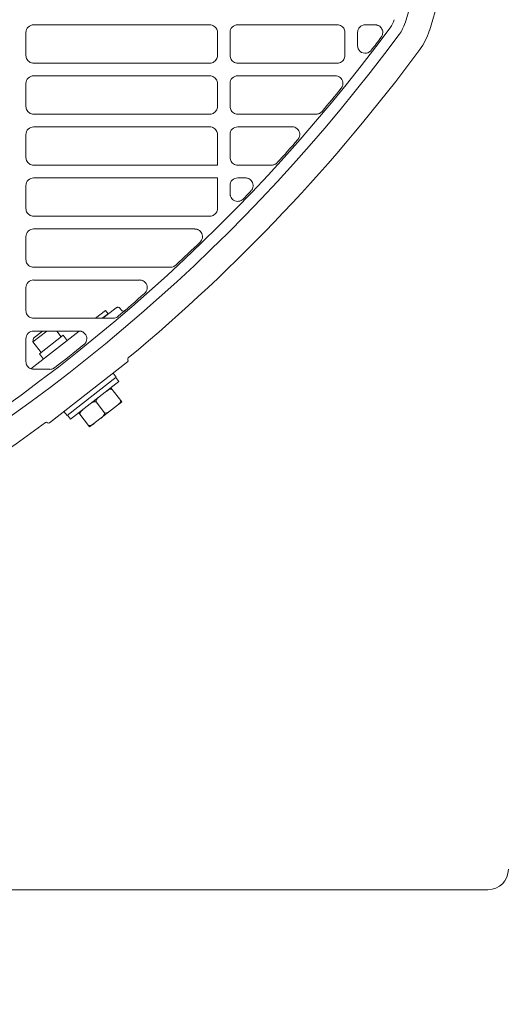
# Model space of a CAD drawing. Header units: millimetres. Extents: x -3034 to 546681, y -100001 to 133386.
# Tile 136 of 173: x 102200 to 102294, y -18414 to -18221. Entities that reach past the tile are written whole.
import ezdxf

# ---------------------------------------------------------------- set-up
doc = ezdxf.new("R2010")
doc.units = ezdxf.units.MM
doc.linetypes.add('ACAD_ISO03W100', pattern=[150, 60, -90])
doc.layers.get('Defpoints').update_dxf_attribs({"color": 252})
for name, color, linetype in [('___INST__AR_podstawy', 3, 'Continuous'), ('DETAIL', 5, 'Continuous'), ('ELEK CIENKIE', 80, 'Continuous'), ('ELEK ODGROMÓWKA', 214, 'Continuous')]:
    doc.layers.add(name, color=color, linetype=linetype)
doc.layers.add('I_WYMIARY', color=6, linetype='Continuous', lineweight=18)
doc.styles.add('DETALE1_100', font='arial.ttf', dxfattribs={"width": 0.6, "height": 200})
doc.dimstyles.new('Detale 1_100', dxfattribs={"dimscale": 0.12, "dimtxt": 250, "dimasz": 20, "dimexe": 50, "dimexo": 0, "dimgap": 30, "dimtad": 1, "dimdec": 1, "dimlfac": 0.1, "dimzin": 9, "dimdsep": 46, "dimtxsty": 'DETALE1_100', "dimblk1": 'DIM_KRESKA_', "dimblk2": 'DIM_KRESKA_', "dimsah": 1, "dimcen": 0, "dimse1": 1, "dimse2": 1, "dimclrd": 256, "dimclre": 256, "dimclrt": 256, "dimadec": 0, "dimazin": 0, "dimtfac": 0.01, "dimtdec": 1, "dimtix": 1, "dimtofl": 0, "dimtmove": 0, "dimatfit": 3, "dimfxl": 1, "dimtolj": 1, "dimtzin": 12, "dimlwd": -1, "dimarcsym": 0})

# ---------------------------------------------------------------- blocks, each defined once
blk = doc.blocks.new('iglice')
at = {"layer": 'ELEK CIENKIE', "color": 80, "linetype": 'ACAD_ISO03W100', "ltscale": 3}
blk.add_circle((-5706.4, 7322.5), 4350, dxfattribs=at)
blk = doc.blocks.new('wentDACH')
at = {"layer": 'DETAIL', "color": 8, "linetype": 'Continuous', "lineweight": 9}
for p, q in [((-83757.3, 25185.55), (-83759.19, 25179.19)), ((-83752.62, 25183.74), (-83754.42, 25177.69)), ((-83831.99, 25178.85), (-83797.46, 25178.85)), ((-83797.02, 25178.78), (-83797.23, 25178.83)), ((-83796.83, 25178.7), (-83797.02, 25178.78)), ((-83796.64, 25178.6), (-83796.83, 25178.7)), ((-83796.47, 25178.47), (-83796.64, 25178.6)), ((-83796.32, 25178.32), (-83796.47, 25178.47)), ((-83796.2, 25178.16), (-83796.32, 25178.32)), ((-83796.1, 25177.97), (-83796.2, 25178.16)), ((-83796.03, 25177.77), (-83796.1, 25177.97)), ((-83791.99, 25178.85), (-83772.46, 25178.85)), ((-83772.02, 25178.78), (-83772.23, 25178.83)), ((-83771.83, 25178.7), (-83772.02, 25178.78)), ((-83771.64, 25178.6), (-83771.83, 25178.7)), ((-83771.47, 25178.47), (-83771.64, 25178.6)), ((-83771.32, 25178.33), (-83771.47, 25178.47)), ((-83771.2, 25178.16), (-83771.32, 25178.33)), ((-83771.1, 25177.97), (-83771.2, 25178.16)), ((-83771.03, 25177.77), (-83771.1, 25177.97)), ((-83766.99, 25178.85), (-83765.04, 25178.85)), ((-83764.15, 25178.56), (-83764.36, 25178.68)), ((-83763.97, 25178.4), (-83764.15, 25178.56)), ((-83763.82, 25178.22), (-83763.97, 25178.4)), ((-83763.7, 25178.02), (-83763.82, 25178.22)), ((-83763.61, 25177.8), (-83763.7, 25178.02)), ((-83833.49, 25172.85), (-83833.49, 25177.35)), ((-83795.98, 25177.57), (-83796.03, 25177.77)), ((-83795.97, 25177.36), (-83795.98, 25177.57)), ((-83795.97, 25177.36), (-83795.97, 25172.84)), ((-83793.49, 25172.85), (-83793.49, 25177.35)), ((-83770.98, 25177.57), (-83771.03, 25177.77)), ((-83770.97, 25177.36), (-83770.98, 25177.57)), ((-83770.97, 25177.36), (-83770.97, 25172.83)), ((-83768.49, 25174.78), (-83768.49, 25177.35)), ((-83763.72, 25176.65), (-83763.63, 25176.87)), ((-83763.63, 25176.87), (-83763.57, 25177.1)), ((-83763.56, 25177.57), (-83763.61, 25177.8)), ((-83763.57, 25177.1), (-83763.54, 25177.33)), ((-83763.54, 25177.33), (-83763.56, 25177.57)), ((-83768.49, 25174.78), (-83768.46, 25174.46)), ((-83768.46, 25174.46), (-83768.36, 25174.15)), ((-83768.36, 25174.15), (-83768.19, 25173.87)), ((-83833.49, 25172.85), (-83833.48, 25172.64)), ((-83833.48, 25172.64), (-83833.43, 25172.43)), ((-83833.43, 25172.43), (-83833.36, 25172.23)), ((-83833.36, 25172.23), (-83833.26, 25172.04)), ((-83796.2, 25172.04), (-83796.1, 25172.22)), ((-83796.1, 25172.22), (-83796.02, 25172.42)), ((-83796.02, 25172.42), (-83795.98, 25172.63)), ((-83795.98, 25172.63), (-83795.97, 25172.84)), ((-83793.49, 25172.85), (-83793.48, 25172.63)), ((-83793.48, 25172.63), (-83793.43, 25172.43)), ((-83793.43, 25172.43), (-83793.36, 25172.23)), ((-83793.36, 25172.23), (-83793.26, 25172.04)), ((-83771.2, 25172.04), (-83771.1, 25172.22)), ((-83771.1, 25172.22), (-83771.02, 25172.42)), ((-83771.02, 25172.42), (-83770.98, 25172.63)), ((-83770.98, 25172.63), (-83770.97, 25172.83)), ((-83768.19, 25173.87), (-83767.97, 25173.64)), ((-83767.97, 25173.64), (-83767.71, 25173.45)), ((-83767.71, 25173.45), (-83767.41, 25173.33)), ((-83767.41, 25173.33), (-83767.09, 25173.28)), ((-83767.09, 25173.28), (-83766.77, 25173.29)), ((-83766.77, 25173.29), (-83766.46, 25173.38)), ((-83766.46, 25173.38), (-83766.17, 25173.53)), ((-83833.26, 25172.04), (-83833.14, 25171.87)), ((-83833.14, 25171.87), (-83832.99, 25171.72)), ((-83832.99, 25171.72), (-83832.82, 25171.59)), ((-83832.82, 25171.59), (-83832.64, 25171.49)), ((-83832.64, 25171.49), (-83832.44, 25171.41)), ((-83832.44, 25171.41), (-83832.23, 25171.36)), ((-83797.46, 25171.35), (-83832, 25171.35)), ((-83797.22, 25171.36), (-83797.02, 25171.41)), ((-83797.02, 25171.41), (-83796.82, 25171.49)), ((-83796.82, 25171.49), (-83796.64, 25171.59)), ((-83796.64, 25171.59), (-83796.47, 25171.72)), ((-83796.47, 25171.72), (-83796.32, 25171.87)), ((-83796.32, 25171.87), (-83796.2, 25172.04)), ((-83793.26, 25172.04), (-83793.14, 25171.87)), ((-83793.14, 25171.87), (-83792.99, 25171.72)), ((-83792.99, 25171.72), (-83792.82, 25171.59)), ((-83792.82, 25171.59), (-83792.64, 25171.49)), ((-83792.64, 25171.49), (-83792.44, 25171.41)), ((-83792.44, 25171.41), (-83792.23, 25171.36)), ((-83772.46, 25171.35), (-83792, 25171.35)), ((-83772.22, 25171.36), (-83772.02, 25171.41)), ((-83772.02, 25171.41), (-83771.82, 25171.49)), ((-83771.82, 25171.49), (-83771.64, 25171.59)), ((-83771.64, 25171.59), (-83771.47, 25171.72)), ((-83771.47, 25171.72), (-83771.32, 25171.87)), ((-83771.32, 25171.87), (-83771.2, 25172.04)), ((-83831.99, 25168.84), (-83797.46, 25168.84)), ((-83797.02, 25168.78), (-83797.23, 25168.83)), ((-83796.83, 25168.7), (-83797.02, 25168.78)), ((-83796.64, 25168.6), (-83796.83, 25168.7)), ((-83796.47, 25168.47), (-83796.64, 25168.6)), ((-83796.32, 25168.32), (-83796.47, 25168.47)), ((-83796.2, 25168.15), (-83796.32, 25168.32)), ((-83791.99, 25168.84), (-83772.86, 25168.85)), ((-83772.36, 25168.76), (-83772.62, 25168.83)), ((-83772.12, 25168.65), (-83772.36, 25168.76)), ((-83771.9, 25168.5), (-83772.12, 25168.65)), ((-83771.71, 25168.32), (-83771.9, 25168.5)), ((-83771.56, 25168.1), (-83771.71, 25168.32)), ((-83833.49, 25162.84), (-83833.49, 25167.35)), ((-83796.1, 25167.97), (-83796.2, 25168.15)), ((-83796.03, 25167.77), (-83796.1, 25167.97)), ((-83795.98, 25167.56), (-83796.03, 25167.77)), ((-83795.97, 25167.36), (-83795.98, 25167.56)), ((-83795.97, 25167.36), (-83795.97, 25162.83)), ((-83793.49, 25162.84), (-83793.49, 25167.35)), ((-83771.45, 25167.86), (-83771.56, 25168.1)), ((-83771.46, 25166.82), (-83771.39, 25167.08)), ((-83771.38, 25167.61), (-83771.45, 25167.86)), ((-83771.39, 25167.08), (-83771.36, 25167.34)), ((-83771.36, 25167.34), (-83771.38, 25167.61)), ((-83833.49, 25162.84), (-83833.48, 25162.63)), ((-83833.48, 25162.63), (-83833.43, 25162.43)), ((-83796.02, 25162.42), (-83795.98, 25162.63)), ((-83795.98, 25162.63), (-83795.97, 25162.83)), ((-83793.49, 25162.84), (-83793.48, 25162.63)), ((-83793.48, 25162.63), (-83793.43, 25162.43)), ((-83833.43, 25162.43), (-83833.36, 25162.23)), ((-83833.36, 25162.23), (-83833.26, 25162.04)), ((-83833.26, 25162.04), (-83833.14, 25161.87)), ((-83833.14, 25161.87), (-83832.99, 25161.72)), ((-83832.99, 25161.72), (-83832.82, 25161.59)), ((-83832.82, 25161.59), (-83832.64, 25161.49)), ((-83832.64, 25161.49), (-83832.44, 25161.41)), ((-83832.44, 25161.41), (-83832.23, 25161.36)), ((-83797.46, 25161.35), (-83832, 25161.35)), ((-83797.22, 25161.36), (-83797.02, 25161.41)), ((-83797.02, 25161.41), (-83796.82, 25161.49)), ((-83796.82, 25161.49), (-83796.64, 25161.59)), ((-83796.64, 25161.59), (-83796.47, 25161.72)), ((-83796.47, 25161.72), (-83796.32, 25161.87)), ((-83796.32, 25161.87), (-83796.2, 25162.04)), ((-83796.2, 25162.04), (-83796.1, 25162.22)), ((-83796.1, 25162.22), (-83796.02, 25162.42)), ((-83793.43, 25162.43), (-83793.36, 25162.23)), ((-83793.36, 25162.23), (-83793.26, 25162.04)), ((-83793.26, 25162.04), (-83793.14, 25161.87)), ((-83793.14, 25161.87), (-83792.99, 25161.72)), ((-83792.99, 25161.72), (-83792.82, 25161.59)), ((-83792.82, 25161.59), (-83792.64, 25161.49)), ((-83792.64, 25161.49), (-83792.44, 25161.41)), ((-83792.44, 25161.41), (-83792.23, 25161.36)), ((-83776.59, 25161.35), (-83792, 25161.35)), ((-83831.99, 25158.85), (-83797.46, 25158.85)), ((-83797.02, 25158.78), (-83797.23, 25158.83)), ((-83796.83, 25158.7), (-83797.02, 25158.78)), ((-83796.64, 25158.6), (-83796.83, 25158.7)), ((-83791.99, 25158.85), (-83781.31, 25158.85)), ((-83780.81, 25158.76), (-83781.06, 25158.83)), ((-83780.56, 25158.65), (-83780.81, 25158.76)), ((-83780.34, 25158.49), (-83780.56, 25158.65)), ((-83833.49, 25152.85), (-83833.49, 25157.35)), ((-83796.47, 25158.47), (-83796.64, 25158.6)), ((-83796.32, 25158.33), (-83796.47, 25158.47)), ((-83796.2, 25158.16), (-83796.32, 25158.33)), ((-83796.1, 25157.97), (-83796.2, 25158.16)), ((-83796.03, 25157.77), (-83796.1, 25157.97)), ((-83795.98, 25157.57), (-83796.03, 25157.77)), ((-83795.97, 25157.36), (-83795.98, 25157.57)), ((-83795.97, 25157.36), (-83795.97, 25151.35)), ((-83793.49, 25152.85), (-83793.49, 25157.35)), ((-83780.15, 25158.3), (-83780.34, 25158.49)), ((-83780, 25158.08), (-83780.15, 25158.3)), ((-83779.89, 25157.83), (-83780, 25158.08)), ((-83779.93, 25156.78), (-83779.85, 25157.03)), ((-83779.83, 25157.57), (-83779.89, 25157.83)), ((-83779.85, 25157.03), (-83779.81, 25157.3)), ((-83779.81, 25157.3), (-83779.83, 25157.57)), ((-83833.49, 25152.85), (-83833.48, 25152.64)), ((-83833.48, 25152.64), (-83833.43, 25152.43)), ((-83833.43, 25152.43), (-83833.36, 25152.23)), ((-83833.36, 25152.23), (-83833.26, 25152.04)), ((-83833.26, 25152.04), (-83833.14, 25151.87)), ((-83833.14, 25151.87), (-83832.99, 25151.72)), ((-83832.99, 25151.72), (-83832.82, 25151.59)), ((-83832.82, 25151.59), (-83832.64, 25151.49)), ((-83832.64, 25151.49), (-83832.44, 25151.41)), ((-83832.44, 25151.41), (-83832.23, 25151.37)), ((-83795.97, 25151.35), (-83832, 25151.35)), ((-83793.49, 25152.85), (-83793.48, 25152.63)), ((-83793.48, 25152.63), (-83793.43, 25152.43)), ((-83793.43, 25152.43), (-83793.36, 25152.23)), ((-83793.36, 25152.23), (-83793.26, 25152.04)), ((-83793.26, 25152.04), (-83793.14, 25151.87)), ((-83793.14, 25151.87), (-83792.99, 25151.72)), ((-83792.99, 25151.72), (-83792.82, 25151.59)), ((-83792.82, 25151.59), (-83792.64, 25151.49)), ((-83792.64, 25151.49), (-83792.44, 25151.41)), ((-83792.44, 25151.41), (-83792.23, 25151.36)), ((-83785.35, 25151.35), (-83792, 25151.35)), ((-83833.49, 25142.84), (-83833.49, 25147.35)), ((-83831.99, 25148.84), (-83795.97, 25148.84)), ((-83795.97, 25148.84), (-83795.97, 25142.83)), ((-83793.49, 25145.75), (-83793.49, 25147.35)), ((-83791.99, 25148.84), (-83790.46, 25148.84)), ((-83789.53, 25148.52), (-83789.74, 25148.66)), ((-83789.35, 25148.35), (-83789.53, 25148.52)), ((-83789.2, 25148.15), (-83789.35, 25148.35)), ((-83789.08, 25147.93), (-83789.2, 25148.15)), ((-83789, 25147.7), (-83789.08, 25147.93)), ((-83789.02, 25146.96), (-83788.97, 25147.2)), ((-83788.97, 25147.45), (-83789, 25147.7)), ((-83788.97, 25147.2), (-83788.97, 25147.45)), ((-83793.49, 25145.75), (-83793.49, 25145.68)), ((-83793.49, 25145.68), (-83793.48, 25145.61)), ((-83793.48, 25145.61), (-83793.48, 25145.53)), ((-83793.48, 25145.53), (-83793.46, 25145.46)), ((-83793.46, 25145.46), (-83793.45, 25145.39)), ((-83793.45, 25145.39), (-83793.43, 25145.32)), ((-83793.43, 25145.32), (-83793.41, 25145.25)), ((-83789.23, 25146.51), (-83789.1, 25146.73)), ((-83789.1, 25146.73), (-83789.02, 25146.96)), ((-83793.3, 25145.02), (-83793.16, 25144.81)), ((-83793.16, 25144.81), (-83792.99, 25144.63)), ((-83792.99, 25144.63), (-83792.78, 25144.47)), ((-83792.78, 25144.47), (-83792.56, 25144.36)), ((-83792.56, 25144.36), (-83792.31, 25144.29)), ((-83792.31, 25144.29), (-83792.06, 25144.25)), ((-83792.06, 25144.25), (-83791.81, 25144.27)), ((-83791.81, 25144.27), (-83791.56, 25144.32)), ((-83791.56, 25144.32), (-83791.33, 25144.41)), ((-83791.33, 25144.41), (-83791.11, 25144.55)), ((-83833.49, 25142.84), (-83833.48, 25142.63)), ((-83833.48, 25142.63), (-83833.43, 25142.43)), ((-83833.43, 25142.43), (-83833.36, 25142.23)), ((-83833.36, 25142.23), (-83833.26, 25142.04)), ((-83833.26, 25142.04), (-83833.14, 25141.87)), ((-83833.14, 25141.87), (-83832.99, 25141.72)), ((-83832.99, 25141.72), (-83832.82, 25141.59)), ((-83832.82, 25141.59), (-83832.64, 25141.49)), ((-83832.64, 25141.49), (-83832.44, 25141.41)), ((-83832.44, 25141.41), (-83832.23, 25141.36)), ((-83797.46, 25141.35), (-83832, 25141.35)), ((-83797.22, 25141.36), (-83797.02, 25141.41)), ((-83797.02, 25141.41), (-83796.82, 25141.49)), ((-83796.82, 25141.49), (-83796.64, 25141.59)), ((-83796.64, 25141.59), (-83796.47, 25141.72)), ((-83796.47, 25141.72), (-83796.32, 25141.87)), ((-83796.32, 25141.87), (-83796.2, 25142.04)), ((-83796.2, 25142.04), (-83796.1, 25142.22)), ((-83796.1, 25142.22), (-83796.02, 25142.42)), ((-83796.02, 25142.42), (-83795.98, 25142.63)), ((-83795.98, 25142.63), (-83795.97, 25142.83)), ((-83831.99, 25138.85), (-83800.4, 25138.85)), ((-83799.49, 25138.54), (-83799.71, 25138.68)), ((-83799.3, 25138.37), (-83799.49, 25138.54)), ((-83799.14, 25138.16), (-83799.3, 25138.37)), ((-83799.01, 25137.93), (-83799.14, 25138.16)), ((-83798.94, 25137.68), (-83799.01, 25137.93)), ((-83798.9, 25137.43), (-83798.94, 25137.68)), ((-83798.91, 25137.17), (-83798.9, 25137.43)), ((-83833.49, 25132.85), (-83833.49, 25137.35)), ((-83799.2, 25136.45), (-83799.07, 25136.67)), ((-83799.07, 25136.67), (-83798.97, 25136.91)), ((-83798.97, 25136.91), (-83798.91, 25137.17)), ((-83833.49, 25132.85), (-83833.48, 25132.64)), ((-83833.48, 25132.64), (-83833.43, 25132.43)), ((-83833.43, 25132.43), (-83833.36, 25132.23)), ((-83833.36, 25132.23), (-83833.26, 25132.04)), ((-83833.26, 25132.04), (-83833.14, 25131.87)), ((-83833.14, 25131.87), (-83832.99, 25131.72)), ((-83832.99, 25131.72), (-83832.82, 25131.59)), ((-83832.82, 25131.59), (-83832.64, 25131.49)), ((-83832.64, 25131.49), (-83832.44, 25131.41)), ((-83832.44, 25131.41), (-83832.23, 25131.37)), ((-83805.16, 25131.35), (-83832, 25131.35)), ((-83831.99, 25128.84), (-83811.22, 25128.84)), ((-83810.3, 25128.53), (-83810.52, 25128.67)), ((-83810.1, 25128.35), (-83810.3, 25128.53)), ((-83809.94, 25128.13), (-83810.1, 25128.35)), ((-83809.83, 25127.9), (-83809.94, 25128.13)), ((-83809.75, 25127.64), (-83809.83, 25127.9)), ((-83833.49, 25122.84), (-83833.49, 25127.35)), ((-83810.07, 25126.4), (-83809.92, 25126.62)), ((-83809.92, 25126.62), (-83809.81, 25126.86)), ((-83809.81, 25126.86), (-83809.74, 25127.12)), ((-83809.72, 25127.38), (-83809.75, 25127.64)), ((-83809.74, 25127.12), (-83809.72, 25127.38)), ((-83833.49, 25122.84), (-83833.48, 25122.63)), ((-83833.48, 25122.63), (-83833.43, 25122.43)), ((-83833.43, 25122.43), (-83833.36, 25122.23)), ((-83833.36, 25122.23), (-83833.26, 25122.04)), ((-83833.26, 25122.04), (-83833.14, 25121.87)), ((-83817.9, 25122.87), (-83819.85, 25121.35)), ((-83818.55, 25121.35), (-83817.41, 25122.24)), ((-83818.44, 25121.35), (-83815.79, 25123.42)), ((-83817.9, 25122.87), (-83817.41, 25122.24)), ((-83815.09, 25123.33), (-83814.79, 25122.96)), ((-83833.14, 25121.87), (-83832.99, 25121.72)), ((-83832.99, 25121.72), (-83832.82, 25121.59)), ((-83832.82, 25121.59), (-83832.64, 25121.49)), ((-83832.64, 25121.49), (-83832.44, 25121.41)), ((-83832.44, 25121.41), (-83832.23, 25121.36)), ((-83816.43, 25121.35), (-83832, 25121.35)), ((-83832.52, 25111.45), (-83823.06, 25118.84)), ((-83829.43, 25118.85), (-83832.14, 25116.73)), ((-83830.24, 25118.85), (-83832.05, 25117.43)), ((-83831.99, 25118.85), (-83823.07, 25118.85)), ((-83826.58, 25117.74), (-83827.44, 25118.85)), ((-83822.13, 25118.52), (-83822.35, 25118.67)), ((-83821.93, 25118.33), (-83822.13, 25118.52)), ((-83821.77, 25118.11), (-83821.93, 25118.33)), ((-83833.49, 25112.85), (-83833.49, 25117.35)), ((-83832.05, 25117.43), (-83832.14, 25116.73)), ((-83830.52, 25114.66), (-83832.14, 25116.73)), ((-83826.22, 25118.02), (-83830.87, 25114.38)), ((-83825.42, 25116.99), (-83826.22, 25118.02)), ((-83821.95, 25116.35), (-83821.79, 25116.57)), ((-83821.79, 25116.57), (-83821.67, 25116.81)), ((-83821.66, 25117.87), (-83821.77, 25118.11)), ((-83821.67, 25116.81), (-83821.6, 25117.07)), ((-83821.59, 25117.61), (-83821.66, 25117.87)), ((-83821.6, 25117.07), (-83821.57, 25117.34)), ((-83821.57, 25117.34), (-83821.59, 25117.61)), ((-83830.07, 25113.36), (-83830.87, 25114.38)), ((-83833.49, 25112.85), (-83833.48, 25112.64)), ((-83833.48, 25112.64), (-83833.43, 25112.43)), ((-83833.43, 25112.43), (-83833.36, 25112.23)), ((-83813.59, 25112.82), (-83828.89, 25100.87)), ((-83833.36, 25112.23), (-83833.26, 25112.04)), ((-83833.26, 25112.04), (-83833.14, 25111.87)), ((-83833.14, 25111.87), (-83832.99, 25111.72)), ((-83832.99, 25111.72), (-83832.82, 25111.59)), ((-83832.82, 25111.59), (-83832.64, 25111.49)), ((-83832.64, 25111.49), (-83832.44, 25111.41)), ((-83832.44, 25111.41), (-83832.23, 25111.37)), ((-83828.79, 25111.35), (-83832, 25111.35)), ((-83815.82, 25109.81), (-83816.43, 25110.6)), ((-83815.82, 25109.81), (-83825.43, 25102.3)), ((-83815.28, 25108.96), (-83824.74, 25101.58)), ((-83815.28, 25108.96), (-83815.9, 25109.75)), ((-83817.76, 25107.02), (-83817.67, 25107.09)), ((-83817.67, 25107.09), (-83817.58, 25107.16)), ((-83817.58, 25107.16), (-83817.49, 25107.22)), ((-83817.49, 25107.22), (-83817.39, 25107.28)), ((-83817.39, 25107.28), (-83817.29, 25107.34)), ((-83817.29, 25107.34), (-83817.19, 25107.39)), ((-83817.19, 25107.39), (-83817.08, 25107.43)), ((-83817.08, 25107.43), (-83816.97, 25107.45)), ((-83816.97, 25107.45), (-83816.86, 25107.46)), ((-83814.7, 25104.97), (-83816.86, 25107.73)), ((-83816.86, 25107.46), (-83816.74, 25107.45)), ((-83816.74, 25107.45), (-83816.64, 25107.41)), ((-83816.64, 25107.41), (-83816.55, 25107.34)), ((-83821.01, 25100.05), (-83814.7, 25104.97)), ((-83820.91, 25104.56), (-83820.82, 25104.63)), ((-83820.82, 25104.63), (-83820.73, 25104.7)), ((-83820.73, 25104.7), (-83820.64, 25104.76)), ((-83820.64, 25104.76), (-83820.54, 25104.82)), ((-83820.54, 25104.82), (-83820.44, 25104.88)), ((-83820.44, 25104.88), (-83820.34, 25104.92)), ((-83820.34, 25104.92), (-83820.23, 25104.96)), ((-83820.23, 25104.96), (-83820.12, 25104.99)), ((-83820.12, 25104.99), (-83820.01, 25105)), ((-83820.01, 25105), (-83819.9, 25104.99)), ((-83819.9, 25104.99), (-83819.79, 25104.95)), ((-83819.79, 25104.95), (-83819.7, 25104.88)), ((-83819.77, 25105.09), (-83819.75, 25105.2)), ((-83819.75, 25104.98), (-83819.77, 25105.09)), ((-83819.75, 25105.2), (-83819.71, 25105.31)), ((-83819.7, 25104.88), (-83819.75, 25104.98)), ((-83819.71, 25105.31), (-83819.66, 25105.41)), ((-83818.16, 25102.91), (-83819.7, 25104.88)), ((-83819.66, 25105.41), (-83819.59, 25105.51)), ((-83819.59, 25105.51), (-83819.52, 25105.59)), ((-83819.52, 25105.59), (-83819.45, 25105.68)), ((-83819.45, 25105.68), (-83819.36, 25105.76)), ((-83819.36, 25105.76), (-83819.28, 25105.83)), ((-83819.28, 25105.83), (-83819.19, 25105.91)), ((-83819.19, 25105.91), (-83819.1, 25105.98)), ((-83815.19, 25104.65), (-83815.27, 25104.56)), ((-83815.12, 25104.74), (-83815.19, 25104.65)), ((-83815.05, 25104.83), (-83815.12, 25104.74)), ((-83815, 25104.93), (-83815.05, 25104.83)), ((-83815.01, 25105.37), (-83814.96, 25105.27)), ((-83814.96, 25105.04), (-83815, 25104.93)), ((-83814.96, 25105.27), (-83814.94, 25105.15)), ((-83814.94, 25105.15), (-83814.96, 25105.04)), ((-83825.43, 25102.3), (-83826.05, 25103.09)), ((-83821.01, 25100.05), (-83823.16, 25102.81)), ((-83822.92, 25102.63), (-83822.9, 25102.74)), ((-83822.9, 25102.74), (-83822.86, 25102.85)), ((-83822.86, 25102.85), (-83822.81, 25102.95)), ((-83822.81, 25102.95), (-83822.75, 25103.04)), ((-83822.75, 25103.04), (-83822.68, 25103.13)), ((-83822.68, 25103.13), (-83822.6, 25103.22)), ((-83822.6, 25103.22), (-83822.52, 25103.29)), ((-83822.52, 25103.29), (-83822.43, 25103.37)), ((-83822.43, 25103.37), (-83822.34, 25103.44)), ((-83822.34, 25103.44), (-83822.26, 25103.51)), ((-83818.16, 25102.91), (-83818.11, 25102.8)), ((-83818.08, 25102.83), (-83818.16, 25102.91)), ((-83818.11, 25102.8), (-83818.1, 25102.69)), ((-83817.97, 25102.79), (-83818.08, 25102.83)), ((-83817.85, 25102.78), (-83817.97, 25102.79)), ((-83817.74, 25102.79), (-83817.85, 25102.78)), ((-83817.63, 25102.82), (-83817.74, 25102.79)), ((-83817.52, 25102.86), (-83817.63, 25102.82)), ((-83817.42, 25102.9), (-83817.52, 25102.86)), ((-83817.32, 25102.96), (-83817.42, 25102.9)), ((-83817.22, 25103.02), (-83817.32, 25102.96)), ((-83817.13, 25103.08), (-83817.22, 25103.02)), ((-83817.04, 25103.15), (-83817.13, 25103.08)), ((-83816.95, 25103.22), (-83817.04, 25103.15)), ((-83815.52, 25104.34), (-83815.61, 25104.27)), ((-83815.43, 25104.41), (-83815.52, 25104.34)), ((-83815.35, 25104.49), (-83815.43, 25104.41)), ((-83815.27, 25104.56), (-83815.35, 25104.49)), ((-83824.74, 25101.58), (-83825.35, 25102.36)), ((-83822.9, 25102.51), (-83822.92, 25102.63)), ((-83822.85, 25102.41), (-83822.9, 25102.51)), ((-83818.67, 25101.87), (-83818.76, 25101.8)), ((-83818.58, 25101.95), (-83818.67, 25101.87)), ((-83818.5, 25102.02), (-83818.58, 25101.95)), ((-83818.42, 25102.1), (-83818.5, 25102.02)), ((-83818.34, 25102.19), (-83818.42, 25102.1)), ((-83818.27, 25102.27), (-83818.34, 25102.19)), ((-83818.21, 25102.37), (-83818.27, 25102.27)), ((-83818.15, 25102.47), (-83818.21, 25102.37)), ((-83818.11, 25102.58), (-83818.15, 25102.47)), ((-83818.1, 25102.69), (-83818.11, 25102.58)), ((-83821.23, 25100.37), (-83821.31, 25100.44)), ((-83821.12, 25100.33), (-83821.23, 25100.37)), ((-83821.01, 25100.32), (-83821.12, 25100.33)), ((-83820.89, 25100.33), (-83821.01, 25100.32)), ((-83820.78, 25100.35), (-83820.89, 25100.33)), ((-83820.68, 25100.39), (-83820.78, 25100.35)), ((-83820.57, 25100.44), (-83820.68, 25100.39)), ((-83820.47, 25100.5), (-83820.57, 25100.44)), ((-83820.38, 25100.56), (-83820.47, 25100.5)), ((-83820.28, 25100.62), (-83820.38, 25100.56)), ((-83820.19, 25100.69), (-83820.28, 25100.62)), ((-83820.1, 25100.76), (-83820.19, 25100.69)), ((-83742.92, 25009.39), (-84305.37, 25009.39))]:
    blk.add_line(p, q, dxfattribs=at)
for centre, radius, start, end in [((-84034.72, 25380.09), 339.2, 273.2993, 323.4915), ((-83831.99, 25177.35), 1.5, 90.0026, 180.0425), ((-83797.46, 25177.33), 1.52, 81.0749, 89.9976), ((-83791.99, 25177.35), 1.5, 90.0025, 180.0469), ((-83772.46, 25177.33), 1.52, 81.0758, 89.9976), ((-83766.99, 25177.35), 1.5, 90.0025, 180.0496), ((-83765.04, 25177.33), 1.51, 81.0071, 89.999), ((-83765.04, 25177.34), 1.51, 71.9433, 80.9972), ((-83765.04, 25177.34), 1.5, 62.9281, 71.93), ((-83766.38, 25181.46), 5.34, 323.5569, 342.4733), ((-83766.35, 25181.44), 7.5, 323.4921, 342.5381), ((-84034.72, 25380.09), 341.4, 273.7169, 323.4915), ((-84034.69, 25380.07), 338.85, 322.5147, 323.063), ((-83765.06, 25177.36), 1.52, 323.0642, 332.0407), ((-83766.35, 25181.44), 12.5, 323.492, 342.5382), ((-84034.72, 25380.09), 346.4, 309.7024, 323.4915), ((-83767.02, 25174.79), 1.52, 303.634, 313.1163), ((-83767.02, 25174.8), 1.53, 313.1305, 322.5096), ((-83832, 25172.84), 1.49, 261.0299, 269.9972), ((-83797.46, 25172.85), 1.51, 270.0006, 278.9324), ((-83792, 25172.84), 1.49, 261.0271, 269.9972), ((-83772.46, 25172.85), 1.51, 270.0006, 278.9316), ((-83831.99, 25167.35), 1.5, 90.0037, 180.0393), ((-83797.46, 25167.33), 1.52, 81.0762, 89.9986), ((-83791.99, 25167.35), 1.5, 90.0036, 180.0438), ((-83772.86, 25167.33), 1.52, 80.8599, 89.9998), ((-84034.69, 25380.08), 338.85, 319.9145, 320.907), ((-83772.88, 25167.36), 1.52, 320.9084, 330.0336), ((-83772.87, 25167.36), 1.51, 330.0434, 339.2369), ((-83832, 25162.84), 1.49, 261.0318, 269.9983), ((-83797.46, 25162.85), 1.51, 270.0017, 278.9334), ((-83792, 25162.84), 1.49, 261.0281, 269.9983), ((-83776.59, 25162.85), 1.5, 270.0503, 294.9917), ((-83776.59, 25162.85), 1.5, 295.0027, 303.2972), ((-83776.6, 25162.85), 1.51, 303.3045, 311.6251), ((-83776.6, 25162.86), 1.51, 311.6324, 319.9133), ((-83831.99, 25157.35), 1.5, 90.0026, 180.0362), ((-83797.46, 25157.33), 1.52, 81.0754, 89.9975), ((-83791.99, 25157.35), 1.5, 90.0026, 180.0406), ((-83781.31, 25157.33), 1.52, 80.7065, 89.9985), ((-83781.33, 25157.36), 1.52, 327.9727, 337.3231), ((-84034.69, 25380.08), 338.85, 317.6568, 318.6832), ((-83781.33, 25157.37), 1.52, 318.6847, 327.9626), ((-83832, 25152.84), 1.49, 261.0299, 269.9972), ((-83792, 25152.84), 1.49, 261.0271, 269.9972), ((-83785.35, 25152.85), 1.5, 270.0437, 293.8601), ((-83785.35, 25152.85), 1.51, 293.8677, 301.7907), ((-83785.35, 25152.86), 1.51, 301.7974, 309.7406), ((-83785.36, 25152.86), 1.51, 309.7466, 317.6556), ((-83831.99, 25147.35), 1.5, 90.0037, 180.033), ((-83791.99, 25147.35), 1.5, 90.0037, 180.0374), ((-83790.46, 25147.33), 1.52, 80.2144, 89.999), ((-83790.46, 25147.33), 1.51, 70.7095, 80.2041), ((-83790.46, 25147.34), 1.51, 61.2582, 70.6942), ((-83791.98, 25145.75), 1.51, 199.3691, 208.991), ((-84034.69, 25380.07), 338.85, 316.0053, 316.3804), ((-83790.49, 25147.37), 1.52, 316.3822, 325.7924), ((-83792.01, 25145.77), 1.52, 306.4, 316.002), ((-83832, 25142.84), 1.49, 261.0318, 269.9983), ((-83797.46, 25142.85), 1.51, 270.0017, 278.9325), ((-83831.99, 25137.35), 1.5, 90.0026, 180.0298), ((-83800.4, 25137.32), 1.52, 80.9792, 89.9981), ((-83800.4, 25137.33), 1.52, 71.9314, 80.9717), ((-83800.4, 25137.34), 1.51, 62.9162, 71.9184), ((-84034.69, 25380.08), 338.85, 312.8738, 313.9862), ((-83800.42, 25137.37), 1.53, 313.9879, 322.9404), ((-83805.17, 25132.86), 1.52, 304.3281, 312.8723), ((-83832, 25132.84), 1.49, 261.03, 269.9972), ((-83805.16, 25132.85), 1.5, 270.0535, 295.7501), ((-83805.17, 25132.86), 1.51, 295.7587, 304.3207), ((-83831.99, 25127.35), 1.5, 90.0037, 180.0267), ((-83811.22, 25127.32), 1.53, 80.5645, 89.9983), ((-83811.22, 25127.33), 1.52, 71.3751, 80.5573), ((-83811.22, 25127.33), 1.51, 62.2193, 71.3614), ((-84034.69, 25380.08), 338.85, 310.3149, 311.4829), ((-83811.25, 25127.37), 1.53, 311.4849, 320.5776), ((-83815.48, 25123.02), 0.5, 109.5658, 128.0012), ((-83815.48, 25123.02), 0.5, 83.0001, 109.5669), ((-83815.48, 25123.02), 0.5, 56.4331, 82.9999), ((-83815.48, 25123.02), 0.5, 37.9999, 56.4331), ((-83814.4, 25123.26), 0.5, 217.9989, 303.6796), ((-83832, 25122.84), 1.49, 261.0319, 269.9983), ((-83816.43, 25122.85), 1.51, 270.0494, 294.2125), ((-83816.44, 25122.86), 1.51, 294.2204, 302.2714), ((-83816.44, 25122.86), 1.52, 302.2772, 310.3137), ((-83831.99, 25117.35), 1.5, 90.0027, 180.0235), ((-83823.07, 25117.31), 1.53, 84.9759, 89.9972), ((-83823.07, 25117.32), 1.53, 80.6341, 84.9782), ((-83823.07, 25117.32), 1.52, 71.2576, 80.6274), ((-83823.07, 25117.33), 1.51, 61.9126, 71.2433), ((-83823.1, 25117.38), 1.53, 308.8521, 318.1258), ((-84034.69, 25380.08), 338.85, 307.6143, 308.8499), ((-83813.78, 25113.06), 0.3, 308.0034, 29.2415), ((-83813.25, 25113.35), 0.3, 129.7063, 209.2408), ((-83832, 25112.84), 1.49, 261.03, 269.9972), ((-83828.8, 25112.85), 1.51, 270.0407, 285.052), ((-83828.8, 25112.86), 1.51, 285.0818, 292.5892), ((-83828.8, 25112.86), 1.52, 292.5969, 300.1086), ((-83828.8, 25112.87), 1.52, 300.1127, 307.613), ((-84034.72, 25380.09), 346.4, 233.7024, 306.2976), ((-83829.49, 25100.67), 0.3, 46.7592, 126.2937), ((-83829.07, 25101.11), 0.3, 226.7585, 307.9966), ((-83742.92, 25013.39), 4, 270, 0)]:
    blk.add_arc(centre, radius, start, end, dxfattribs=at)
blk = doc.blocks.new('DIM_KRESKA_')
for p, q in [((0, 14), (0, -14)), ((-6, 0), (6, 0))]:
    blk.add_line(p, q)
at = {"const_width": 1.2}
blk.add_lwpolyline([(-4.243, -4.243), (4.243, 4.243)], dxfattribs=at)
blk = doc.blocks.new('*D524')
at = {"layer": 'Defpoints', "color": 0}
for p in [(101226.4, -17351.32), (109926.4, -17351.32), (109926.4, -19434.49)]:
    blk.add_point(p, dxfattribs=at)
at = {"layer": 'I_WYMIARY'}
blk.add_line((101228.8, -19434.49), (109924, -19434.49), dxfattribs=at)
at = {"layer": 'I_WYMIARY', "xscale": 2.4, "yscale": 2.4, "zscale": 2.4, "rotation": 180}
blk.add_blockref('DIM_KRESKA_', (101226.4, -19434.49), dxfattribs=at)
at = {"layer": 'I_WYMIARY', "xscale": 2.4, "yscale": 2.4, "zscale": 2.4}
blk.add_blockref('DIM_KRESKA_', (109926.4, -19434.49), dxfattribs=at)
at = {"layer": 'I_WYMIARY', "insert": (105576.4, -19328.7), "char_height": 200, "attachment_point": 5, "style": 'DETALE1_100'}
blk.add_mtext('\\A1;870', dxfattribs=at)

msp = doc.modelspace()

# ---------------------------------------------------------------- block references
at = {"layer": '___INST__AR_podstawy', "color": 210, "lineweight": 40}
msp.add_blockref('wentDACH', (186034.592, -43400.942), dxfattribs=at)
at = {"layer": 'ELEK ODGROMÓWKA'}
msp.add_blockref('iglice', (111335.99, -24243.943), dxfattribs=at)

# ---------------------------------------------------------------- dimensions: what is measured, and where the dimension line sits
at = {"layer": 'I_WYMIARY'}
dim = msp.add_linear_dim(base=(109926.396, -19434.486), p1=(101226.396, -17351.322), p2=(109926.396, -17351.322), dimstyle='Detale 1_100', dxfattribs=at)
dim.commit()
dim.dimension.update_dxf_attribs({"geometry": '*D524', "text_midpoint": (105576.396, -19328.703)})

doc.saveas('drawing.dxf')
